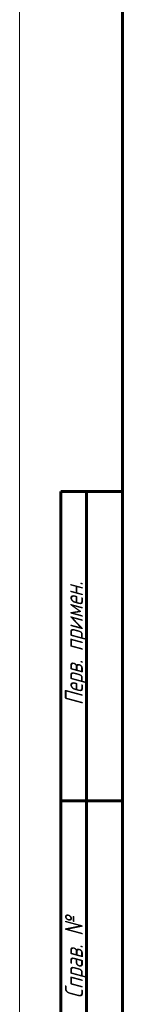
# Model space of a CAD drawing. Header units: millimetres. Extents: x 0 to 841, y 0 to 594.
# Tile 5 of 26: x 0 to 20, y 192 to 384. Entities that reach past the tile are written whole.
import ezdxf

# ---------------------------------------------------------------- set-up
doc = ezdxf.new("R2010")
doc.units = ezdxf.units.MM
doc.linetypes.add('K5LT_BASIC', pattern=[0])
doc.linetypes.add('K5LT_THIN', pattern=[0])
doc.styles.add('KTEXTSTYLE', font='txt', dxfattribs={"width": 0.96, "height": 5})

# ---------------------------------------------------------------- blocks, each defined once
blk = doc.blocks.new('U89')
at = {"color": 7, "linetype": 'K5LT_THIN', "lineweight": 18}
blk.add_line((0, 0), (0, 594), dxfattribs=at)
at = {"color": 150, "linetype": 'K5LT_BASIC', "lineweight": 60, "true_color": 0x0080ff}
for p, q in [((20, 5), (20, 589)), ((8, 172), (8, 292)), ((20, 292), (8, 292)), ((13, 172), (13, 292)), ((20, 232), (8, 232))]:
    blk.add_line(p, q, dxfattribs=at)
at = {"color": 7, "char_height": 3.5, "attachment_point": 1, "rotation": 90, "style": 'KTEXTSTYLE'}
for s, insert in [('\\fArial|b0|c204|p34;\\H5.0;\\W1.000;\\Q15;\\fGOST Type AU|b0|i0|c204|p34;\\Q15;\\W0.960;\\H3.50;Перв. примен.', (8.82, 250.52)), ('\\fArial|b0|c204|p34;\\H5.0;\\W1.000;\\Q15;\\fGOST Type AU|b0|i0|c204|p34;\\Q15;\\W0.960;\\H3.50;Справ. №', (8.82, 193.63))]:
    blk.add_mtext(s, dxfattribs=dict(at, insert=insert))

msp = doc.modelspace()

# ---------------------------------------------------------------- block references
msp.add_blockref('U89', (0, 0))

doc.saveas('drawing.dxf')
